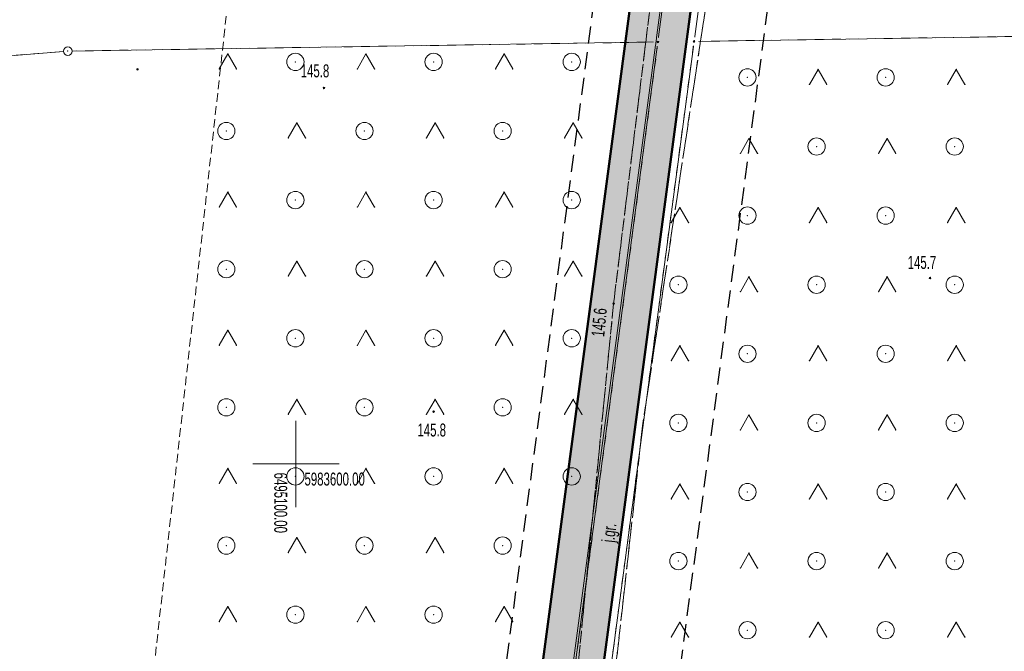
# Model space of a CAD drawing. Extents: x 6456700 to 6518119, y 5963420 to 5980059.
# Tile 234 of 256: x 6512353 to 6512410, y 5967138 to 5967175. Entities that reach past the tile are written whole.
import ezdxf
from ezdxf.enums import TextEntityAlignment as Align

# ---------------------------------------------------------------- set-up
doc = ezdxf.new("R2010")
doc.units = 0
doc.header["$MEASUREMENT"] = 0
doc.set_wipeout_variables(frame=1)
for name, pattern in [('L_0_03', [1, 0.5, -0.5]), ('L_0_04', [1.5, 1, -0.5]), ('L_0_52', [1, 0.75, -0.25]), ('L_0_5A', [0.75, 0.5, -0.25])]:
    doc.linetypes.add(name, pattern=pattern)
doc.layers.get('0').update_dxf_attribs({"color": 2, "linetype": 'CONTINUOUS', "lineweight": 5})
for name, color, linetype, lineweight in [('18mm Kreska ciągła', 7, 'CONTINUOUS', 18), ('202_punkt_graniczny', 7, 'CONTINUOUS', 18), ('203_punkt_graniczny', 7, 'CONTINUOUS', 18), ('218_kontur_uzytku_gruntowego', 96, 'L_0_03', 18), ('219_dzialka_ewidencyjna', 7, 'CONTINUOUS', 18), ('50mm Kreska ciągła', 7, 'CONTINUOUS', 50), ('9mm Kreska ciągła', 252, 'CONTINUOUS', 9), ('jezdnia', 7, 'CONTINUOUS', 18), ('jezdnia_Atr17', 7, 'CONTINUOUS', 18), ('pikieta_naturalna', 7, 'CONTINUOUS', 18), ('pikieta_naturalna_Atr2', 7, 'CONTINUOUS', 18), ('siatka_krzyrzy', 7, 'CONTINUOUS', 18), ('teren_zalesiony', 7, 'CONTINUOUS', 18), ('Zakres', 7, 'CONTINUOUS', 18)]:
    doc.layers.add(name, color=color, linetype=linetype, lineweight=lineweight)
doc.styles.get("Standard").update_dxf_attribs({"font": 'txt', "width": 0.75})

# ---------------------------------------------------------------- blocks, each defined once
blk = doc.blocks.new('EGPG_S')
at = {"color": 0, "linetype": 'Continuous', "lineweight": 18}
blk.add_wipeout([(0, -0.5), (0.25, -0.43), (0.43, -0.25), (0.5, 0), (0.43, 0.25), (0.25, 0.43), (0, 0.5), (-0.25, 0.43), (-0.43, 0.25), (-0.5, 0), (-0.43, -0.25), (-0.25, -0.43)], dxfattribs=at)
blk.add_circle((0, 0), 0.5, dxfattribs=at)
blk = doc.blocks.new('EGPG_N')
at = {"color": 0, "linetype": 'Continuous', "lineweight": 13}
blk.add_wipeout([(0, -0.5), (0.25, -0.43), (0.43, -0.25), (0.5, 0), (0.43, 0.25), (0.25, 0.43), (0, 0.5), (-0.25, 0.43), (-0.43, 0.25), (-0.5, 0), (-0.43, -0.25), (-0.25, -0.43)], dxfattribs=at)
at = {"linetype": 'Continuous', "lineweight": 13}
blk.add_hatch(color=0, dxfattribs=at).paths.add_polyline_path([(0, -0.1, 1), (0, 0.1, 1)])
at = {"color": 0, "linetype": 'Continuous', "lineweight": 13}
blk.add_circle((0, 0), 0.1, dxfattribs=at)
blk = doc.blocks.new('mdcp_nowa')
at = {"layer": '203_punkt_graniczny', "linetype": 'Continuous', "lineweight": 18}
blk.add_hatch(color=18, dxfattribs=at).paths.add_polyline_path([(6495090.83, 5983622.805, 1), (6495090.83, 5983622.895, 1)])
at = {"layer": 'pikieta_naturalna', "linetype": 'Continuous', "lineweight": 18}
for points in [[(6495101.63, 5983621.725, 1), (6495101.63, 5983621.815, 1)], [(6495136.73, 5983610.715, 1), (6495136.73, 5983610.805, 1)], [(6495118.4, 5983609.235, 1), (6495118.4, 5983609.325, 1)], [(6495107.98, 5983602.985, 1), (6495107.98, 5983603.075, 1)]]:
    blk.add_hatch(color=18, dxfattribs=at).paths.add_polyline_path(points)
at = {"layer": '203_punkt_graniczny', "color": 7, "linetype": 'Continuous', "lineweight": 18}
blk.add_circle((6495090.83, 5983622.85), 0.045, dxfattribs=at)
at = {"layer": '203_punkt_graniczny'}
blk.add_point((6495090.83, 5983622.85), dxfattribs=at)
at = {"layer": '218_kontur_uzytku_gruntowego', "lineweight": 18, "flags": 128}
for points in [[(6495123.06, 5983624.46), (6495194.513, 5983625.56)], [(6495086.79, 5983623.9), (6495120.97, 5983624.43)], [(6495120.97, 5983624.43), (6495110.24, 5983543.6)], [(6495112.3, 5983543.5), (6495123.06, 5983624.46)], [(6495073.84, 5983622.85), (6495086.79, 5983623.9)]]:
    blk.add_lwpolyline(points, dxfattribs=at)
at = {"layer": '218_kontur_uzytku_gruntowego'}
blk.add_point((6495090.83, 5983622.85), dxfattribs=at)
blk.add_point((6495090.83, 5983622.85), dxfattribs=at)
blk.add_point((6495090.83, 5983622.85), dxfattribs=at)
blk.add_point((6495090.83, 5983622.85), dxfattribs=at)
at = {"layer": '219_dzialka_ewidencyjna', "color": 3, "linetype": 'Continuous', "lineweight": 18, "flags": 128}
for points in [[(6495138.54, 5983714.78), (6495124.65, 5983652.14), (6495120.97, 5983624.43)], [(6495123.06, 5983624.46), (6495126.69, 5983651.73), (6495140.62, 5983714.82)], [(6495123.06, 5983624.46), (6495194.513, 5983625.56)], [(6495086.79, 5983623.9), (6495120.97, 5983624.43)], [(6495110.24, 5983543.6), (6495120.97, 5983624.43)], [(6495112.3, 5983543.5), (6495123.06, 5983624.46)], [(6495073.84, 5983622.85), (6495086.79, 5983623.9)]]:
    blk.add_lwpolyline(points, dxfattribs=at)
at = {"layer": '219_dzialka_ewidencyjna', "color": 3}
blk.add_point((6495090.83, 5983622.85), dxfattribs=at)
blk.add_point((6495090.83, 5983622.85), dxfattribs=at)
at = {"layer": 'jezdnia', "color": 7, "linetype": 'L_0_52', "lineweight": 18, "flags": 128}
blk.add_lwpolyline([(6495195.83, 5982978.97), (6495200.77, 5982990.52), (6495203.76, 5983005.28), (6495200.35, 5983025.82), (6495193.24, 5983036.29), (6495189.14, 5983049.6), (6495185.12, 5983067.8), (6495183.17, 5983077.08), (6495178.19, 5983089.73), (6495174.64, 5983098.86), (6495168.43, 5983115.09), (6495161.55, 5983133.83), (6495154.76, 5983147.58), (6495144.33, 5983166.27), (6495135.54, 5983182.13), (6495131.43, 5983212.99), (6495131.68, 5983233.26), (6495131.46, 5983243.99), (6495128.32, 5983280.81), (6495127.29, 5983298.52), (6495124.19, 5983336.19), (6495123.5, 5983344), (6495121.28, 5983367.92), (6495119.64, 5983396.13), (6495116.73, 5983412.76), (6495117.19, 5983441.35), (6495116.43, 5983457.42), (6495115.48, 5983476.53), (6495115.11, 5983482.62), (6495112.3, 5983484.4), (6495091.45, 5983481.81), (6495091.37, 5983484.19), (6495109.96, 5983486.92), (6495113.25, 5983490.41), (6495113.24, 5983503.43), (6495112.69, 5983521.82), (6495113.13, 5983545.8), (6495113.51, 5983566.95), (6495116.02, 5983585), (6495118.4, 5983609.28), (6495123.42, 5983650.06), (6495131.2, 5983686.54), (6495140.07, 5983719.72), (6495146.41, 5983753.33), (6495149.05, 5983763.24), (6495154.18, 5983776.85), (6495160.67, 5983784.68), (6495175.29, 5983798.4), (6495197.26, 5983816.17), (6495217.4, 5983831.86), (6495238.65, 5983846.53), (6495263.72, 5983869.02), (6495276.39, 5983884.8), (6495285.32, 5983901), (6495289.2, 5983910.41), (6495292.89, 5983924.2), (6495294.78, 5983930.12), (6495299.2, 5983944.93), (6495304.61, 5983964.52), (6495307.5, 5983979.46), (6495307.59, 5983992.22), (6495306.46, 5984009.09), (6495305.69, 5984028.3), (6495305.67, 5984038.17), (6495300.99, 5984057.07), (6495297.28, 5984082.3), (6495291.79, 5984107.54), (6495288.36, 5984130.45), (6495280.64, 5984151.56), (6495274.64, 5984171.22), (6495270.98, 5984181.26), (6495273.99, 5984181.03), (6495276.87, 5984171.8), (6495283.5, 5984152.14), (6495291.35, 5984131.82), (6495294.78, 5984110.77), (6495299.68, 5984081.31), (6495303.27, 5984060.79), (6495332.62, 5984062.58), (6495350.78, 5984065.69), (6495352.73, 5984070.57), (6495357.63, 5984062.1), (6495352.37, 5984062.87), (6495334.16, 5984059.86), (6495303.89, 5984056.79), (6495307.64, 5984045.46), (6495309.06, 5984037.47), (6495310.62, 5984029.01), (6495312.95, 5983997.49), (6495310.44, 5983991.82), (6495310.09, 5983979.31), (6495307.08, 5983963.82), (6495301.68, 5983944.67), (6495295.97, 5983923.79), (6495292.77, 5983913.71), (6495290.13, 5983906.38), (6495284.32, 5983893.37), (6495278.05, 5983883.04), (6495264.46, 5983865.44), (6495239.09, 5983842.69), (6495219.23, 5983829.73), (6495216.93, 5983819.97), (6495223.58, 5983813.84), (6495228.16, 5983809.41), (6495224.21, 5983807.55), (6495214.94, 5983813.05), (6495207.87, 5983817.5), (6495201.24, 5983815.27), (6495178.34, 5983796.41), (6495165.6, 5983786.15), (6495159.73, 5983777.73), (6495154.77, 5983771.17), (6495151.16, 5983759.97), (6495150.26, 5983749.93), (6495142.6, 5983719.51), (6495134.42, 5983684.95), (6495127.4, 5983650.76), (6495120.08, 5983602.2), (6495117.42, 5983578.29), (6495115.94, 5983567.9), (6495115.38, 5983544.13), (6495115.07, 5983520.98), (6495115.65, 5983504.52), (6495116.24, 5983490.91), (6495120.25, 5983487.29), (6495126.33, 5983487.84), (6495143.65, 5983489.58), (6495144.46, 5983486.94), (6495127.88, 5983485.15), (6495121.64, 5983482.36), (6495118.37, 5983476.22), (6495119.55, 5983458.22), (6495119.45, 5983441.1), (6495120.18, 5983413.18), (6495121.99, 5983405.13), (6495126.07, 5983403.29), (6495130.48, 5983403.23), (6495129.73, 5983399.77), (6495124.35, 5983396.96), (6495123.73, 5983368.04), (6495126.63, 5983336.2), (6495129.59, 5983298.85), (6495131.1, 5983280.79), (6495133, 5983262.8), (6495134.25, 5983243.51), (6495134.8, 5983233.03), (6495133.67, 5983213.6), (6495138.07, 5983181.73), (6495146.27, 5983167.62), (6495157.18, 5983147.99), (6495163.68, 5983134.39), (6495170.96, 5983115.51), (6495175.46, 5983104.48), (6495181.17, 5983100.74), (6495199.93, 5983101.55), (6495199.17, 5983099.07), (6495182.34, 5983097.53), (6495180.35, 5983094.32), (6495185.39, 5983081.2), (6495192.07, 5983052.44), (6495195.58, 5983038.04), (6495198.53, 5983033.23), (6495203.76, 5983025.83), (6495206.13, 5983003.89), (6495202.54, 5982989.27), (6495201.18, 5982984.38), (6495199.22, 5982977.33), (6495199.31, 5982965.37), (6495200.17, 5982948.62), (6495203.01, 5982926.24), (6495205.43, 5982907.13), (6495210.02, 5982873.53), (6495214.31, 5982847.66), (6495217.75, 5982836.69), (6495222.16, 5982822), (6495228.36, 5982806.97), (6495230.37, 5982804.25), (6495235.28, 5982800.03), (6495240.12, 5982797.03), (6495226.36, 5982801.25), (6495225.42, 5982799.59), (6495224.16, 5982791.52), (6495222.71, 5982778.54), (6495222.21, 5982760.62), (6495221.26, 5982748.78), (6495217.72, 5982722.5), (6495220.89, 5982699.43), (6495222.63, 5982688.01), (6495226.82, 5982681.43), (6495232.44, 5982678.09), (6495238.57, 5982677.74), (6495238.58, 5982674.2), (6495234.94, 5982674.18), (6495222.7, 5982675.95), (6495211.13, 5982675.67), (6495203.44, 5982672.24), (6495190.56, 5982660.85), (6495183.64, 5982651.87), (6495180.18, 5982645.51), (6495176.56, 5982638.14), (6495173.06, 5982629.9), (6495169.79, 5982622.28), (6495168.95, 5982621.1), (6495167.1, 5982622.09), (6495169.54, 5982629.99), (6495175.88, 5982643.52), (6495181.21, 5982652.88), (6495188.25, 5982661.9), (6495200.25, 5982673.34), (6495211.64, 5982680.53), (6495218.14, 5982692.06), (6495218.39, 5982699.72), (6495215.1, 5982723.62), (6495216.08, 5982729.8), (6495218.41, 5982743.49), (6495220.09, 5982761.04), (6495220.41, 5982779.3), (6495221.74, 5982791.03), (6495222.5, 5982799.07), (6495220.92, 5982803.86), (6495210.51, 5982812.59), (6495206.38, 5982817.94), (6495202.5, 5982823.86), (6495197.41, 5982834.99), (6495191.07, 5982840.79), (6495178.96, 5982851.25), (6495180.72, 5982852.83), (6495192.33, 5982842.82), (6495193.9, 5982841.49), (6495196.29, 5982839.47), (6495200.7, 5982838.43), (6495206.86, 5982825.62), (6495210.11, 5982820.87), (6495214.26, 5982814.71), (6495221.36, 5982809.09), (6495224.36, 5982806.84), (6495223.38, 5982810.9), (6495218.5, 5982823.84), (6495214.57, 5982836.22), (6495211.53, 5982847.15), (6495206.8, 5982872.08), (6495202.64, 5982906.51), (6495199.04, 5982926.21), (6495196.67, 5982948.55), (6495195.68, 5982964.58)], close=True, dxfattribs=at)
at = {"layer": 'jezdnia'}
for p in [(6495118.4, 5983609.28), (6495120.08, 5983602.2)]:
    blk.add_point(p, dxfattribs=at)
at = {"layer": 'pikieta_naturalna', "color": 7, "linetype": 'Continuous', "lineweight": 18}
for centre in [(6495101.63, 5983621.77), (6495136.73, 5983610.76), (6495118.4, 5983609.28), (6495107.98, 5983603.03)]:
    blk.add_circle(centre, 0.045, dxfattribs=at)
at = {"layer": 'pikieta_naturalna'}
for p in [(6495101.63, 5983621.77), (6495136.73, 5983610.76), (6495118.4, 5983609.28), (6495107.98, 5983603.03)]:
    blk.add_point(p, dxfattribs=at)
at = {"layer": 'siatka_krzyrzy', "linetype": 'Continuous', "lineweight": 18, "flags": 128}
for points in [[(6495100, 5983597.5), (6495100, 5983602.5)], [(6495097.5, 5983600), (6495102.5, 5983600)]]:
    blk.add_lwpolyline(points, dxfattribs=at)
at = {"layer": 'teren_zalesiony', "color": 7, "linetype": 'L_0_5A', "lineweight": 18, "flags": 128}
for points in [[(6495091.37, 5983484.19), (6495086.18, 5983506.1), (6495084.89, 5983526.01), (6495107.33, 5983728.35), (6495127.82, 5983771.52), (6495138.38, 5983790.26), (6495151.08, 5983809.39), (6495174.94, 5983816.27), (6495177.32, 5983813.6), (6495181.6, 5983817.42), (6495179.2, 5983820.07), (6495187.87, 5983825.17), (6495217.4, 5983831.86), (6495197.26, 5983816.17), (6495175.29, 5983798.4), (6495160.67, 5983784.68), (6495154.18, 5983776.85), (6495149.95, 5983769.63), (6495149.05, 5983763.24), (6495146.41, 5983753.33), (6495140.07, 5983719.72), (6495131.2, 5983686.54), (6495123.42, 5983650.06), (6495118.4, 5983609.28), (6495116.02, 5983585), (6495113.51, 5983566.95), (6495113.13, 5983545.8), (6495112.69, 5983521.82), (6495113.24, 5983503.43), (6495113.25, 5983490.41), (6495109.96, 5983486.92)], [(6495126.33, 5983487.84), (6495120.25, 5983487.29), (6495116.24, 5983490.91), (6495115.65, 5983504.52), (6495115.07, 5983520.98), (6495115.38, 5983544.13), (6495115.94, 5983567.9), (6495117.42, 5983578.29), (6495120.08, 5983602.2), (6495127.4, 5983650.76), (6495134.42, 5983684.95), (6495142.6, 5983719.51), (6495150.26, 5983749.93), (6495151.16, 5983759.97), (6495156.38, 5983769.03), (6495159.73, 5983777.73), (6495165.6, 5983786.15), (6495178.34, 5983796.41), (6495201.24, 5983815.27), (6495207.87, 5983817.5), (6495214.94, 5983813.05), (6495224.21, 5983807.55), (6495206.66, 5983767.28), (6495174.96, 5983687.08), (6495148.49, 5983563.77), (6495147.97, 5983534.63), (6495143.65, 5983489.58)]]:
    blk.add_lwpolyline(points, close=True, dxfattribs=at)
at = {"layer": 'teren_zalesiony', "color": 7, "linetype": 'Continuous', "lineweight": 18, "flags": 128}
for points in [[(6495095.563, 5983622.873), (6495096.063, 5983623.739)], [(6495096.063, 5983623.739), (6495096.563, 5983622.873)], [(6495103.563, 5983622.873), (6495104.063, 5983623.739)], [(6495104.063, 5983623.739), (6495104.563, 5983622.873)], [(6495111.563, 5983622.873), (6495112.063, 5983623.739)], [(6495112.063, 5983623.739), (6495112.563, 5983622.873)], [(6495129.743, 5983621.973), (6495130.243, 5983622.839)], [(6495130.243, 5983622.839), (6495130.743, 5983621.973)], [(6495137.743, 5983621.973), (6495138.243, 5983622.839)], [(6495138.243, 5983622.839), (6495138.743, 5983621.973)], [(6495099.563, 5983618.873), (6495100.063, 5983619.739)], [(6495100.063, 5983619.739), (6495100.563, 5983618.873)], [(6495107.563, 5983618.873), (6495108.063, 5983619.739)], [(6495108.063, 5983619.739), (6495108.563, 5983618.873)], [(6495115.563, 5983618.873), (6495116.063, 5983619.739)], [(6495116.063, 5983619.739), (6495116.563, 5983618.873)], [(6495125.743, 5983617.973), (6495126.243, 5983618.839)], [(6495126.243, 5983618.839), (6495126.743, 5983617.973)], [(6495133.743, 5983617.973), (6495134.243, 5983618.839)], [(6495134.243, 5983618.839), (6495134.743, 5983617.973)], [(6495095.563, 5983614.873), (6495096.063, 5983615.739)], [(6495096.063, 5983615.739), (6495096.563, 5983614.873)], [(6495103.563, 5983614.873), (6495104.063, 5983615.739)], [(6495104.063, 5983615.739), (6495104.563, 5983614.873)], [(6495111.563, 5983614.873), (6495112.063, 5983615.739)], [(6495112.063, 5983615.739), (6495112.563, 5983614.873)], [(6495121.743, 5983613.973), (6495122.243, 5983614.839)], [(6495122.243, 5983614.839), (6495122.743, 5983613.973)], [(6495129.743, 5983613.973), (6495130.243, 5983614.839)], [(6495130.243, 5983614.839), (6495130.743, 5983613.973)], [(6495137.743, 5983613.973), (6495138.243, 5983614.839)], [(6495138.243, 5983614.839), (6495138.743, 5983613.973)], [(6495099.563, 5983610.873), (6495100.063, 5983611.739)], [(6495100.063, 5983611.739), (6495100.563, 5983610.873)], [(6495107.563, 5983610.873), (6495108.063, 5983611.739)], [(6495108.063, 5983611.739), (6495108.563, 5983610.873)], [(6495115.563, 5983610.873), (6495116.063, 5983611.739)], [(6495116.063, 5983611.739), (6495116.563, 5983610.873)], [(6495125.743, 5983609.973), (6495126.243, 5983610.839)], [(6495126.243, 5983610.839), (6495126.743, 5983609.973)], [(6495133.743, 5983609.973), (6495134.243, 5983610.839)], [(6495134.243, 5983610.839), (6495134.743, 5983609.973)], [(6495095.563, 5983606.873), (6495096.063, 5983607.739)], [(6495096.063, 5983607.739), (6495096.563, 5983606.873)], [(6495103.563, 5983606.873), (6495104.063, 5983607.739)], [(6495104.063, 5983607.739), (6495104.563, 5983606.873)], [(6495111.563, 5983606.873), (6495112.063, 5983607.739)], [(6495112.063, 5983607.739), (6495112.563, 5983606.873)], [(6495121.743, 5983605.973), (6495122.243, 5983606.839)], [(6495122.243, 5983606.839), (6495122.743, 5983605.973)], [(6495129.743, 5983605.973), (6495130.243, 5983606.839)], [(6495130.243, 5983606.839), (6495130.743, 5983605.973)], [(6495137.743, 5983605.973), (6495138.243, 5983606.839)], [(6495138.243, 5983606.839), (6495138.743, 5983605.973)], [(6495099.563, 5983602.873), (6495100.063, 5983603.739)], [(6495100.063, 5983603.739), (6495100.563, 5983602.873)], [(6495107.563, 5983602.873), (6495108.063, 5983603.739)], [(6495108.063, 5983603.739), (6495108.563, 5983602.873)], [(6495115.563, 5983602.873), (6495116.063, 5983603.739)], [(6495116.063, 5983603.739), (6495116.563, 5983602.873)], [(6495125.743, 5983601.973), (6495126.243, 5983602.839)], [(6495126.243, 5983602.839), (6495126.743, 5983601.973)], [(6495133.743, 5983601.973), (6495134.243, 5983602.839)], [(6495134.243, 5983602.839), (6495134.743, 5983601.973)], [(6495095.563, 5983598.873), (6495096.063, 5983599.739)], [(6495096.063, 5983599.739), (6495096.563, 5983598.873)], [(6495103.563, 5983598.873), (6495104.063, 5983599.739)], [(6495104.063, 5983599.739), (6495104.563, 5983598.873)], [(6495111.563, 5983598.873), (6495112.063, 5983599.739)], [(6495112.063, 5983599.739), (6495112.563, 5983598.873)], [(6495121.743, 5983597.973), (6495122.243, 5983598.839)], [(6495122.243, 5983598.839), (6495122.743, 5983597.973)], [(6495129.743, 5983597.973), (6495130.243, 5983598.839)], [(6495130.243, 5983598.839), (6495130.743, 5983597.973)], [(6495137.743, 5983597.973), (6495138.243, 5983598.839)], [(6495138.243, 5983598.839), (6495138.743, 5983597.973)], [(6495099.563, 5983594.873), (6495100.063, 5983595.739)], [(6495100.063, 5983595.739), (6495100.563, 5983594.873)], [(6495107.563, 5983594.873), (6495108.063, 5983595.739)], [(6495108.063, 5983595.739), (6495108.563, 5983594.873)], [(6495125.743, 5983593.973), (6495126.243, 5983594.839)], [(6495126.243, 5983594.839), (6495126.743, 5983593.973)], [(6495133.743, 5983593.973), (6495134.243, 5983594.839)], [(6495134.243, 5983594.839), (6495134.743, 5983593.973)], [(6495095.563, 5983590.873), (6495096.063, 5983591.739)], [(6495096.063, 5983591.739), (6495096.563, 5983590.873)], [(6495103.563, 5983590.873), (6495104.063, 5983591.739)], [(6495104.063, 5983591.739), (6495104.563, 5983590.873)], [(6495111.563, 5983590.873), (6495112.063, 5983591.739)], [(6495112.063, 5983591.739), (6495112.563, 5983590.873)], [(6495121.743, 5983589.973), (6495122.243, 5983590.839)], [(6495122.243, 5983590.839), (6495122.743, 5983589.973)], [(6495129.743, 5983589.973), (6495130.243, 5983590.839)], [(6495130.243, 5983590.839), (6495130.743, 5983589.973)], [(6495137.743, 5983589.973), (6495138.243, 5983590.839)], [(6495138.243, 5983590.839), (6495138.743, 5983589.973)]]:
    blk.add_lwpolyline(points, dxfattribs=at)
at = {"layer": 'teren_zalesiony', "color": 7, "linetype": 'Continuous', "lineweight": 18}
for centre in [(6495099.976, 5983623.276), (6495107.976, 5983623.276), (6495115.976, 5983623.276), (6495126.156, 5983622.376), (6495134.156, 5983622.376), (6495095.976, 5983619.276), (6495103.976, 5983619.276), (6495111.976, 5983619.276), (6495130.156, 5983618.376), (6495138.156, 5983618.376), (6495099.976, 5983615.276), (6495107.976, 5983615.276), (6495115.976, 5983615.276), (6495126.156, 5983614.376), (6495134.156, 5983614.376), (6495095.976, 5983611.276), (6495103.976, 5983611.276), (6495111.976, 5983611.276), (6495122.156, 5983610.376), (6495130.156, 5983610.376), (6495138.156, 5983610.376), (6495099.976, 5983607.276), (6495107.976, 5983607.276), (6495115.976, 5983607.276), (6495126.156, 5983606.376), (6495134.156, 5983606.376), (6495095.976, 5983603.276), (6495103.976, 5983603.276), (6495111.976, 5983603.276), (6495122.156, 5983602.376), (6495130.156, 5983602.376), (6495138.156, 5983602.376), (6495099.976, 5983599.276), (6495107.976, 5983599.276), (6495115.976, 5983599.276), (6495126.156, 5983598.376), (6495134.156, 5983598.376), (6495095.976, 5983595.276), (6495103.976, 5983595.276), (6495111.976, 5983595.276), (6495122.156, 5983594.376), (6495130.156, 5983594.376), (6495138.156, 5983594.376), (6495099.976, 5983591.276), (6495107.976, 5983591.276), (6495126.156, 5983590.376), (6495134.156, 5983590.376)]:
    blk.add_circle(centre, 0.5, dxfattribs=at)
at = {"layer": 'teren_zalesiony'}
for p in [(6495096.063, 5983623.739), (6495096.063, 5983623.739), (6495104.063, 5983623.739), (6495104.063, 5983623.739), (6495112.063, 5983623.739), (6495112.063, 5983623.739), (6495099.976, 5983623.276), (6495107.976, 5983623.276), (6495115.976, 5983623.276), (6495095.563, 5983622.873), (6495096.563, 5983622.873), (6495103.563, 5983622.873), (6495104.563, 5983622.873), (6495111.563, 5983622.873), (6495112.563, 5983622.873), (6495130.243, 5983622.839), (6495130.243, 5983622.839), (6495138.243, 5983622.839), (6495138.243, 5983622.839), (6495126.156, 5983622.376), (6495134.156, 5983622.376), (6495129.743, 5983621.973), (6495130.743, 5983621.973), (6495137.743, 5983621.973), (6495138.743, 5983621.973), (6495100.063, 5983619.739), (6495100.063, 5983619.739), (6495108.063, 5983619.739), (6495108.063, 5983619.739), (6495116.063, 5983619.739), (6495116.063, 5983619.739), (6495095.976, 5983619.276), (6495103.976, 5983619.276), (6495111.976, 5983619.276), (6495099.563, 5983618.873), (6495100.563, 5983618.873), (6495107.563, 5983618.873), (6495108.563, 5983618.873), (6495115.563, 5983618.873), (6495116.563, 5983618.873), (6495126.243, 5983618.839), (6495126.243, 5983618.839), (6495134.243, 5983618.839), (6495134.243, 5983618.839), (6495130.156, 5983618.376), (6495138.156, 5983618.376), (6495125.743, 5983617.973), (6495126.743, 5983617.973), (6495133.743, 5983617.973), (6495134.743, 5983617.973), (6495096.063, 5983615.739), (6495096.063, 5983615.739), (6495099.976, 5983615.276), (6495104.063, 5983615.739), (6495104.063, 5983615.739), (6495107.976, 5983615.276), (6495112.063, 5983615.739), (6495112.063, 5983615.739), (6495115.976, 5983615.276), (6495095.563, 5983614.873), (6495096.563, 5983614.873), (6495103.563, 5983614.873), (6495104.563, 5983614.873), (6495111.563, 5983614.873), (6495112.563, 5983614.873), (6495122.243, 5983614.839), (6495122.243, 5983614.839), (6495130.243, 5983614.839), (6495130.243, 5983614.839), (6495138.243, 5983614.839), (6495138.243, 5983614.839), (6495126.156, 5983614.376), (6495134.156, 5983614.376), (6495121.743, 5983613.973), (6495122.743, 5983613.973), (6495129.743, 5983613.973), (6495130.743, 5983613.973), (6495137.743, 5983613.973), (6495138.743, 5983613.973), (6495095.976, 5983611.276), (6495100.063, 5983611.739), (6495100.063, 5983611.739), (6495103.976, 5983611.276), (6495108.063, 5983611.739), (6495108.063, 5983611.739), (6495111.976, 5983611.276), (6495116.063, 5983611.739), (6495116.063, 5983611.739), (6495099.563, 5983610.873), (6495100.563, 5983610.873), (6495107.563, 5983610.873), (6495108.563, 5983610.873), (6495115.563, 5983610.873), (6495116.563, 5983610.873), (6495126.243, 5983610.839), (6495126.243, 5983610.839), (6495134.243, 5983610.839), (6495134.243, 5983610.839), (6495122.156, 5983610.376), (6495130.156, 5983610.376), (6495138.156, 5983610.376), (6495125.743, 5983609.973), (6495126.743, 5983609.973), (6495133.743, 5983609.973), (6495134.743, 5983609.973), (6495118.4, 5983609.28), (6495096.063, 5983607.739), (6495096.063, 5983607.739), (6495099.976, 5983607.276), (6495104.063, 5983607.739), (6495104.063, 5983607.739), (6495107.976, 5983607.276), (6495112.063, 5983607.739), (6495112.063, 5983607.739), (6495115.976, 5983607.276), (6495095.563, 5983606.873), (6495096.563, 5983606.873), (6495103.563, 5983606.873), (6495104.563, 5983606.873), (6495111.563, 5983606.873), (6495112.563, 5983606.873), (6495122.243, 5983606.839), (6495122.243, 5983606.839), (6495130.243, 5983606.839), (6495130.243, 5983606.839), (6495138.243, 5983606.839), (6495138.243, 5983606.839), (6495126.156, 5983606.376), (6495134.156, 5983606.376), (6495121.743, 5983605.973), (6495122.743, 5983605.973), (6495129.743, 5983605.973), (6495130.743, 5983605.973), (6495137.743, 5983605.973), (6495138.743, 5983605.973), (6495095.976, 5983603.276), (6495100.063, 5983603.739), (6495100.063, 5983603.739), (6495103.976, 5983603.276), (6495108.063, 5983603.739), (6495108.063, 5983603.739), (6495111.976, 5983603.276), (6495116.063, 5983603.739), (6495116.063, 5983603.739), (6495099.563, 5983602.873), (6495100.563, 5983602.873), (6495107.563, 5983602.873), (6495108.563, 5983602.873), (6495115.563, 5983602.873), (6495116.563, 5983602.873), (6495126.243, 5983602.839), (6495126.243, 5983602.839), (6495134.243, 5983602.839), (6495134.243, 5983602.839), (6495120.08, 5983602.2), (6495122.156, 5983602.376), (6495130.156, 5983602.376), (6495138.156, 5983602.376), (6495125.743, 5983601.973), (6495126.743, 5983601.973), (6495133.743, 5983601.973), (6495134.743, 5983601.973), (6495096.063, 5983599.739), (6495096.063, 5983599.739), (6495099.976, 5983599.276), (6495104.063, 5983599.739), (6495104.063, 5983599.739), (6495107.976, 5983599.276), (6495112.063, 5983599.739), (6495112.063, 5983599.739), (6495115.976, 5983599.276), (6495095.563, 5983598.873), (6495096.563, 5983598.873), (6495103.563, 5983598.873), (6495104.563, 5983598.873), (6495111.563, 5983598.873), (6495112.563, 5983598.873), (6495122.243, 5983598.839), (6495122.243, 5983598.839), (6495130.243, 5983598.839), (6495130.243, 5983598.839), (6495138.243, 5983598.839), (6495138.243, 5983598.839), (6495126.156, 5983598.376), (6495134.156, 5983598.376), (6495121.743, 5983597.973), (6495122.743, 5983597.973), (6495129.743, 5983597.973), (6495130.743, 5983597.973), (6495137.743, 5983597.973), (6495138.743, 5983597.973), (6495095.976, 5983595.276), (6495100.063, 5983595.739), (6495100.063, 5983595.739), (6495103.976, 5983595.276), (6495108.063, 5983595.739), (6495108.063, 5983595.739), (6495111.976, 5983595.276), (6495099.563, 5983594.873), (6495100.563, 5983594.873), (6495107.563, 5983594.873), (6495108.563, 5983594.873), (6495126.243, 5983594.839), (6495126.243, 5983594.839), (6495134.243, 5983594.839), (6495134.243, 5983594.839), (6495122.156, 5983594.376), (6495130.156, 5983594.376), (6495138.156, 5983594.376), (6495125.743, 5983593.973), (6495126.743, 5983593.973), (6495133.743, 5983593.973), (6495134.743, 5983593.973), (6495096.063, 5983591.739), (6495096.063, 5983591.739), (6495099.976, 5983591.276), (6495104.063, 5983591.739), (6495104.063, 5983591.739), (6495107.976, 5983591.276), (6495112.063, 5983591.739), (6495112.063, 5983591.739), (6495095.563, 5983590.873), (6495096.563, 5983590.873), (6495103.563, 5983590.873), (6495104.563, 5983590.873), (6495111.563, 5983590.873), (6495112.563, 5983590.873), (6495122.243, 5983590.839), (6495122.243, 5983590.839), (6495130.243, 5983590.839), (6495130.243, 5983590.839), (6495138.243, 5983590.839), (6495138.243, 5983590.839), (6495126.156, 5983590.376), (6495134.156, 5983590.376), (6495121.743, 5983589.973), (6495122.743, 5983589.973), (6495129.743, 5983589.973), (6495130.743, 5983589.973), (6495137.743, 5983589.973), (6495138.743, 5983589.973)]:
    blk.add_point(p, dxfattribs=at)
at = {"layer": 'Zakres', "linetype": 'L_0_04', "lineweight": 25, "flags": 128}
blk.add_lwpolyline([(6495113.77, 5985050.22), (6495121.12, 5984877.07), (6495125.76, 5984757.87), (6495129.89, 5984649.81), (6495141.08, 5984611.3), (6495145.77, 5984544.53), (6495147.36, 5984487.27), (6495157.22, 5984392.07), (6495162.95, 5984387.45), (6495180.24, 5984384.16), (6495229.5, 5984386.61), (6495251.65, 5984373.41), (6495258.77, 5984357.12), (6495255.44, 5984330.44), (6495250.77, 5984304.39), (6495252.21, 5984282.78), (6495255.46, 5984256.45), (6495254.94, 5984238.25), (6495266.4, 5984211), (6495277.24, 5984182.33), (6495294.2, 5984133.19), (6495300.94, 5984095.37), (6495313.24, 5984037.69), (6495317.44, 5983978.18), (6495300.35, 5983922.18), (6495282.35, 5983883.38), (6495266.21, 5983862.23), (6495242.03, 5983839.67), (6495211.11, 5983816.86), (6495158.26, 5983772.66), (6495130.6, 5983651.16), (6495116.31, 5983543.43), (6495129.51, 5983346.73), (6495134.58, 5983264.71), (6495139.64, 5983186.97), (6495193.25, 5983077.94), (6495199.2, 5983041.97), (6495206.23, 5983026), (6495208.96, 5983004.88), (6495202.27, 5982979.48), (6495202.42, 5982950.13), (6495209.35, 5982897.38), (6495215.97, 5982850.34), (6495228.6, 5982809.97), (6495226.85, 5982778.82), (6495225.04, 5982750.56), (6495220.26, 5982723.37), (6495226.54, 5982679.97), (6495206.06, 5982669.48), (6495192.68, 5982657.71), (6495184.57, 5982648.65), (6495174.78, 5982624.58), (6495164.23, 5982604.61), (6495150.7, 5982588.3), (6495137.69, 5982582.43), (6495118.26, 5982573.75), (6495100.35, 5982558.42), (6495090.36, 5982544.99), (6495075.87, 5982519.06), (6495060.83, 5982499.68), (6495049.41, 5982485.49), (6495035.07, 5982459.7), (6495006.7, 5982406.64), (6494980.89, 5982351.84), (6494944.35, 5982293.29), (6494925.72, 5982250.11), (6494905.2, 5982190.37), (6494898.43, 5982153.5), (6494879.51, 5982063.89), (6494864.14, 5981992.66), (6494816.93, 5981768.61), (6494777.79, 5981577.7), (6494739.84, 5981394.72), (6494718.65, 5981297.89), (6494716.45, 5981237.31), (6494738.62, 5981208.21), (6494776.48, 5981173.06), (6494817.16, 5981137.44), (6494847.63, 5981109.8), (6494877.39, 5981077.08), (6494912.75, 5981030.55), (6494916.06, 5981014.71), (6494903.86, 5980957.01), (6494916.13, 5980953.51), (6494892.32, 5980927.59), (6494850.7, 5980858.8), (6494806.81, 5980779.89), (6494785.1, 5980753.49), (6494715.22, 5980723.29), (6494679.96, 5980686.78), (6494651.35, 5980651.29), (6494549.14, 5980683.24), (6494511.84, 5980659.66), (6494443.61, 5980630.33), (6494428.78, 5980598.6), (6494431.58, 5980579.46), (6494420.56, 5980549.76), (6494416.45, 5980528.2), (6494403.86, 5980507.16), (6494388.89, 5980482.96), (6494365.32, 5980407.99), (6494335.67, 5980315.15), (6494332.29, 5980297.41), (6494335.1, 5980278.18), (6494347.25, 5980254.84), (6494336.79, 5980250.09), (6494300.04, 5980271.34), (6494320.8, 5980301.43), (6494336.81, 5980349.17), (6494344.85, 5980380.92), (6494360.85, 5980437.13), (6494374.18, 5980476.38), (6494386.14, 5980498.84), (6494403.02, 5980528.52), (6494411.33, 5980563.19), (6494420.84, 5980586.25), (6494420.25, 5980601.11), (6494434.95, 5980635.94), (6494446.75, 5980644.99), (6494465.77, 5980647.27), (6494513.02, 5980669.46), (6494507.85, 5980679.68), (6494547.89, 5980705.83), (6494570.06, 5980691.34), (6494636.17, 5980669.05), (6494706.14, 5980756.86), (6494742.78, 5980772.58), (6494798.53, 5980814.27), (6494826.12, 5980867.97), (6494849.57, 5980908.6), (6494845.35, 5980942.01), (6494853.94, 5980970.83), (6494891.08, 5980960.54), (6494890.11, 5980965.73), (6494903.94, 5981025.69), (6494869.98, 5981070.3), (6494770.97, 5981160.58), (6494728.18, 5981200.64), (6494706.13, 5981229.56), (6494707.94, 5981299.75), (6494728.84, 5981398.1), (6494767.06, 5981580.19), (6494806.17, 5981770.55), (6494854.36, 5981994.76), (6494869.73, 5982065.97), (6494888.61, 5982155.44), (6494891.67, 5982173.95), (6494895.82, 5982197.45), (6494916.38, 5982253.72), (6494935.47, 5982297.95), (6494954.97, 5982331.67), (6494972.09, 5982356.64), (6494997.76, 5982411.14), (6495026.29, 5982464.48), (6495041.09, 5982491.09), (6495052.99, 5982505.88), (6495067.51, 5982524.6), (6495081.94, 5982550.43), (6495092.99, 5982565.28), (6495112.86, 5982582.29), (6495133.59, 5982591.55), (6495144.48, 5982596.46), (6495155.87, 5982610.19), (6495165.7, 5982628.8), (6495175.96, 5982654.03), (6495185.62, 5982664.83), (6495200.4, 5982677.82), (6495212.49, 5982688.04), (6495209.64, 5982723.43), (6495215.22, 5982750.57), (6495216.87, 5982779.54), (6495218.31, 5982809.31), (6495206.86, 5982847.92), (6495199.44, 5982894.74), (6495192.11, 5982948.71), (6495190.16, 5982979.24), (6495183.47, 5983075.16), (6495129.79, 5983184.34), (6495124.6, 5983264.07), (6495119.53, 5983346.09), (6495106.27, 5983543.75), (6495120.74, 5983652.9), (6495148.75, 5983779.42), (6495204.15, 5983826.04), (6495273.41, 5983889.36), (6495288.53, 5983927.42), (6495300.83, 5983964.69), (6495303.91, 5983980.14), (6495301.32, 5984039.55), (6495291.1, 5984093.63), (6495284.5, 5984130.67), (6495267.84, 5984178.93), (6495257.12, 5984207.3), (6495244.96, 5984236.19), (6495244.79, 5984255.42), (6495242.25, 5984281.97), (6495240.71, 5984304.95), (6495245.55, 5984331.94), (6495248.51, 5984355.64), (6495243.77, 5984366.47), (6495226.98, 5984376.47), (6495179.54, 5984374.12), (6495158.61, 5984378.09), (6495147.7, 5984386.91), (6495137.38, 5984486.61), (6495135.78, 5984544.04), (6495131.18, 5984609.54), (6495119.95, 5984648.2), (6495115.76, 5984757.49), (6495111.12, 5984876.67), (6495103.73, 5985050.93), (6495109.36, 5985081.73), (6495120.41, 5985085.88)], close=True, dxfattribs=at)
at = {"layer": 'jezdnia_Atr17', "color": 7, "lineweight": 15, "width": 0.66}
blk.add_text('j.gr.', height=0.75, rotation=83.7, dxfattribs=at).set_placement((6495117.705, 5983595.512), align=Align.TOP_LEFT)
at = {"layer": 'pikieta_naturalna_Atr2', "color": 7, "lineweight": 15, "width": 0.66}
for s, p in [('145.8', (6495100.28, 5983623.13)), ('145.7', (6495135.43, 5983612.04)), ('145.8', (6495107.04, 5983602.34))]:
    blk.add_text(s, height=0.75, dxfattribs=at).set_placement(p, align=Align.TOP_LEFT)
blk.add_text('145.6', height=0.75, rotation=84.4, dxfattribs=at).set_placement((6495117.11, 5983607.41), align=Align.TOP_LEFT)
at = {"layer": 'siatka_krzyrzy', "lineweight": 15, "width": 0.66}
blk.add_text('6495100.00', height=0.75, rotation=270, dxfattribs=at).set_placement((6495099.5, 5983599.5), align=Align.TOP_LEFT)
blk.add_text('5983600.00', height=0.75, dxfattribs=at).set_placement((6495100.5, 5983599.5), align=Align.TOP_LEFT)
at = {"layer": '202_punkt_graniczny', "linetype": 'Continuous', "xscale": 0.5, "yscale": 0.5, "zscale": 0.5}
for name, p in [('EGPG_N', (6495120.97, 5983624.43)), ('EGPG_N', (6495123.06, 5983624.46)), ('EGPG_S', (6495086.79, 5983623.9))]:
    blk.add_blockref(name, p, dxfattribs=at)
at = {"layer": '202_punkt_graniczny'}
for p in [(6495120.97, 5983624.43), (6495123.06, 5983624.46), (6495086.79, 5983623.9)]:
    blk.add_point(p, dxfattribs=at)

msp = doc.modelspace()

# ---------------------------------------------------------------- block references
at = {"linetype": 'ByBlock'}
msp.add_blockref('mdcp_nowa', (17268.786, -16450.998), dxfattribs=at)

# ---------------------------------------------------------------- next in the draw order: hatches: boundary and pattern name
at = {"layer": '9mm Kreska ciągła'}
h = msp.add_hatch(dxfattribs=at)
h.set_pattern_fill('SAND_AND_LIME', color=4, scale=0.1)
h.set_pattern_definition([(37.5, (6512162.38958, 5966557.36103), (-0.006803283, 0.208096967), [0, -0.16416, 0, -0.1836, 0, -0.1755]), (7.5, (6512162.38958, 5966557.36103), (0.191135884, 0.304791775), [0, -0.08856, 0, -0.14796, 0, -0.0567]), (327.5, (6512162.25674, 5966557.36103), (0.33632732, 0.000611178), [0, -0.054, 0, -0.1944, 0, -0.2538]), (317.5, (6512162.25674, 5966557.36103), (0.324661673, 0.09478896), [0, -0.027, 0, -0.12744, 0, -0.1458])])
edge = h.paths.add_edge_path()
edge.add_arc((6512516.367, 5967810.283), 3, 311.5869, 347.3062, ccw=False)
edge.add_arc((6512523.503, 5967802.242), 7.75, 131.5869, 180.7804)
edge.add_line((6512515.753, 5967802.137), (6512515.839, 5967795.832))
edge.add_arc((6512568.134, 5967796.544), 52.3, 180.7804, 202.2888)
edge.add_line((6512519.742, 5967776.708), (6512533.586, 5967742.935))
edge.add_arc((6512443.186, 5967705.88), 97.7, 19.24547, 22.28878, ccw=False)
edge.add_line((6512535.426, 5967738.083), (6512551.885, 5967690.939))
edge.add_arc((6512459.645, 5967658.735), 97.7, 10.33082, 19.24547, ccw=False)
edge.add_line((6512555.761, 5967676.256), (6512567.725, 5967610.623))
edge.add_arc((6512717.556, 5967637.935), 152.3, 190.33082, 193.90778)
edge.add_line((6512569.721, 5967601.328), (6512572.468, 5967590.235))
edge.add_arc((6512477.632, 5967566.752), 97.7, 359.59588, 373.90778, ccw=False)
edge.add_line((6512575.33, 5967566.063), (6512575.106, 5967534.367))
edge.add_arc((6512497.408, 5967534.915), 77.7, 343.87223, 359.59588, ccw=False)
edge.add_line((6512572.05, 5967513.331), (6512569.54, 5967504.651))
edge.add_arc((6512475.685, 5967531.79), 97.7, 339.08524, 343.87223, ccw=False)
edge.add_line((6512566.948, 5967496.914), (6512545.985, 5967442.059))
edge.add_arc((6512524.78, 5967450.162), 22.7, 313.2875, 339.0852, ccw=False)
edge.add_line((6512540.345, 5967433.638), (6512504.063, 5967399.463))
edge.add_line((6512504.063, 5967399.463), (6512490.766, 5967386.938))
edge.add_arc((6512149.514, 5967749.225), 497.7, 309.16671, 313.28749, ccw=False)
edge.add_line((6512463.851, 5967363.353), (6512423.112, 5967330.167))
edge.add_arc((6512437.196, 5967312.877), 22.3, 129.1667, 169.6812)
edge.add_line((6512415.257, 5967316.872), (6512407.758, 5967275.686))
edge.add_arc((6511918.108, 5967364.836), 497.7, 347.25294, 349.68124, ccw=False)
edge.add_line((6512403.541, 5967255.02), (6512392.372, 5967205.646))
edge.add_arc((6512443.383, 5967194.106), 52.3, 167.2529, 172.4126)
edge.add_line((6512391.541, 5967201.011), (6512377.704, 5967097.137))
edge.add_arc((6512429.546, 5967090.232), 52.3, 172.4126, 183.9445)
edge.add_line((6512377.37, 5967086.634), (6512388.786, 5966921.07))
edge.add_arc((6510894.634, 5966818.042), 1497.7, 3.606413, 3.944541, ccw=False)
edge.add_line((6512389.368, 5966912.251), (6512395.777, 5966810.575))
edge.add_arc((6510402.033, 5966684.915), 1997.7, 2.742456, 3.606413, ccw=False)
edge.add_line((6512397.445, 5966780.498), (6512399.171, 5966744.457))
edge.add_arc((6512436.429, 5966746.242), 37.3, 182.7425, 206.0885)
edge.add_line((6512402.929, 5966729.839), (6512452.864, 5966627.857))
edge.add_arc((6512432.477, 5966617.874), 22.7, 6.2671, 26.0885, ccw=False)
edge.add_line((6512455.041, 5966620.352), (6512460.451, 5966571.093))
edge.add_arc((6515444.811, 5966898.838), 3002.303, 186.267142, 186.338012)
edge.add_line((6512460.859, 5966567.402), (6512461.669, 5966560.109))
edge.add_line((6512461.669, 5966560.109), (6512460.465, 5966557.361))
edge.add_line((6512460.465, 5966557.361), (6512465.434, 5966557.916))
edge.add_line((6512465.434, 5966557.916), (6512464.337, 5966567.789))
edge.add_arc((6515444.811, 5966898.838), 2998.803, 186.267142, 186.338012, ccw=False)
edge.add_line((6512463.93, 5966571.475), (6512458.52, 5966620.734))
edge.add_arc((6512432.477, 5966617.874), 26.2, 6.2671, 26.0885)
edge.add_line((6512456.008, 5966629.396), (6512406.072, 5966731.378))
edge.add_arc((6512436.429, 5966746.242), 33.8, 182.7425, 206.0885, ccw=False)
edge.add_line((6512402.667, 5966744.625), (6512400.941, 5966780.666))
edge.add_arc((6510402.033, 5966684.915), 2001.2, 2.742456, 3.606413)
edge.add_line((6512399.27, 5966810.795), (6512392.862, 5966912.471))
edge.add_arc((6510894.634, 5966818.042), 1501.2, 3.606413, 3.944541)
edge.add_line((6512392.278, 5966921.311), (6512380.862, 5967086.875))
edge.add_arc((6512429.546, 5967090.232), 48.8, 172.4126, 183.9445, ccw=False)
edge.add_line((6512381.174, 5967096.675), (6512395.01, 5967200.549))
edge.add_arc((6512443.383, 5967194.106), 48.8, 167.2529, 172.4126, ccw=False)
edge.add_line((6512395.786, 5967204.873), (6512406.955, 5967254.247))
edge.add_arc((6511918.108, 5967364.836), 501.2, 347.25294, 349.68124)
edge.add_line((6512411.202, 5967275.059), (6512418.7, 5967316.245))
edge.add_arc((6512437.196, 5967312.877), 18.8, 129.1667, 169.6812, ccw=False)
edge.add_line((6512425.323, 5967327.453), (6512466.061, 5967360.639))
edge.add_arc((6512149.514, 5967749.225), 501.2, 309.16671, 313.28749)
edge.add_line((6512493.166, 5967384.391), (6512506.462, 5967396.915))
edge.add_line((6512506.462, 5967396.915), (6512542.744, 5967431.09))
edge.add_arc((6512524.78, 5967450.162), 26.2, 313.2875, 339.0852)
edge.add_line((6512549.254, 5967440.809), (6512570.217, 5967495.664))
edge.add_arc((6512475.685, 5967531.79), 101.2, 339.08524, 343.87223)
edge.add_line((6512572.902, 5967503.679), (6512575.412, 5967512.359))
edge.add_arc((6512497.408, 5967534.915), 81.2, 343.87223, 359.59588)
edge.add_line((6512578.606, 5967534.342), (6512578.829, 5967566.038))
edge.add_arc((6512477.632, 5967566.752), 101.2, 359.59588, 373.90778)
edge.add_line((6512575.865, 5967591.076), (6512573.118, 5967602.169))
edge.add_arc((6512717.556, 5967637.935), 148.8, 190.33082, 193.90778, ccw=False)
edge.add_line((6512571.168, 5967611.25), (6512559.204, 5967676.884))
edge.add_arc((6512459.645, 5967658.735), 101.2, 10.33082, 19.24547)
edge.add_line((6512555.189, 5967692.092), (6512538.73, 5967739.237))
edge.add_arc((6512443.186, 5967705.88), 101.2, 19.24547, 22.28878)
edge.add_line((6512536.824, 5967744.262), (6512522.98, 5967778.036))
edge.add_arc((6512568.134, 5967796.544), 48.8, 180.7804, 202.2888, ccw=False)
edge.add_line((6512519.339, 5967795.88), (6512519.305, 5967798.372))
edge.add_arc((6512522.305, 5967798.413), 3, 27.7369, 180.7804, ccw=False)
edge.add_line((6512524.96, 5967799.809), (6512519.294, 5967809.624))

# ---------------------------------------------------------------- next in the draw order: linework, layer by layer
at = {"layer": '18mm Kreska ciągła', "color": 4, "ltscale": 0.1}
msp.add_lwpolyline([(6512404.501, 5966730.608, -0.10222), (6512400.919, 5966744.541), (6512399.193, 5966780.582, 0.00377), (6512397.523, 5966810.685), (6512391.115, 5966912.361, 0.001475), (6512390.532, 5966921.19), (6512379.116, 5967086.754, -0.05036), (6512379.439, 5967096.906), (6512393.275, 5967200.78, -0.022517), (6512394.079, 5967205.26), (6512405.248, 5967254.633, 0.010596), (6512409.48, 5967275.372), (6512416.979, 5967316.558, -0.178643), (6512424.217, 5967328.81), (6512464.956, 5967361.996, 0.017982), (6512491.966, 5967385.664), (6512541.545, 5967432.364, 0.113042), (6512547.619, 5967441.434), (6512568.583, 5967496.289, 0.02089), (6512571.221, 5967504.165), (6512573.731, 5967512.845, 0.068715), (6512576.856, 5967534.354), (6512577.079, 5967566.051, 0.062529), (6512574.166, 5967590.656)], format="xyb", dxfattribs=at)
at = {"layer": '50mm Kreska ciągła', "color": 5, "ltscale": 0.1}
for points in [[(6512391.541, 5967201.011), (6512377.704, 5967097.137, 0.05036), (6512377.37, 5967086.634), (6512388.786, 5966921.07, -0.001475), (6512389.368, 5966912.251), (6512395.777, 5966810.575, -0.00377), (6512397.445, 5966780.498), (6512399.171, 5966744.457, 0.10222), (6512402.929, 5966729.839)], [(6512406.072, 5966731.378, -0.10222), (6512402.667, 5966744.625), (6512400.941, 5966780.666, 0.00377), (6512399.27, 5966810.795), (6512392.862, 5966912.471, 0.001475), (6512392.278, 5966921.311), (6512380.862, 5967086.875, -0.05036), (6512381.174, 5967096.675), (6512395.01, 5967200.549, -0.022517)]]:
    msp.add_lwpolyline(points, format="xyb", dxfattribs=at)

doc.saveas('drawing.dxf')
